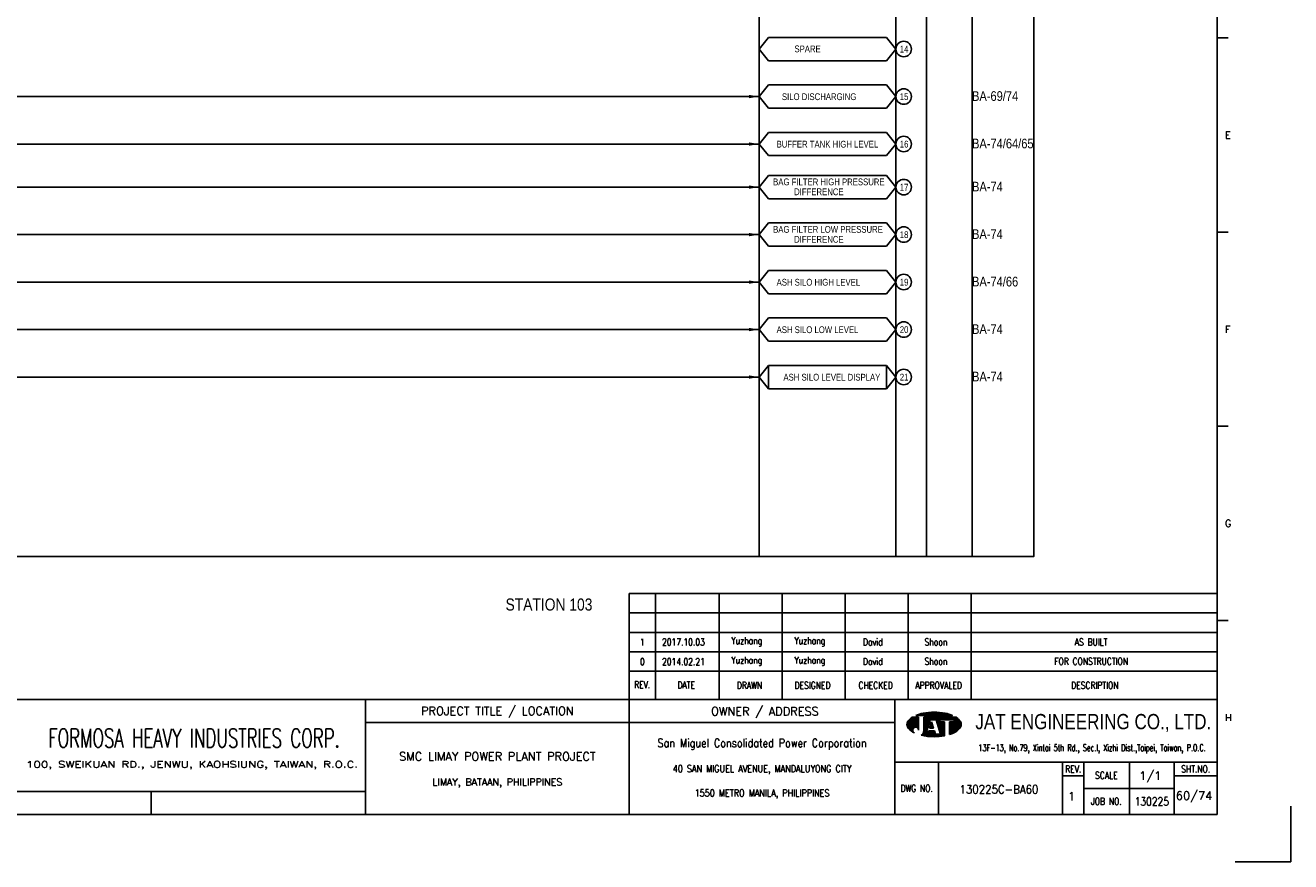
# Model space of a CAD drawing. Extents: x 2782 to 3748, y -630 to 52.
# Tile 2 of 3: x 3224 to 3748, y -630 to -284. Entities that reach past the tile are written whole.
import ezdxf
from ezdxf.enums import TextEntityAlignment as Align
from ezdxf.lldxf.tags import DXFTag

# ---------------------------------------------------------------- set-up
doc = ezdxf.new("R2010")
doc.units = 0
doc.header["$MEASUREMENT"] = 0
for name, color, linetype in [('B_DIM', 7, 'Continuous'), ('CON', 4, 'Continuous'), ('DCS', 7, 'Continuous'), ('HID', 2, 'HIDDEN'), ('T', 2, 'Continuous'), ('TEXT', 7, 'Continuous'), ('圖框CON', 4, 'Continuous'), ('框線', 6, 'Continuous')]:
    doc.layers.add(name, color=color, linetype=linetype)
doc.styles.add('AEH', font='simplex', dxfattribs={"width": 0.8, "bigfont": 'ae'})
doc.styles.add('DAYUKP', font='complex', dxfattribs={"bigfont": 'DAYUKP.SHX'})
doc.styles.add('E2', font='simplex.shx', dxfattribs={"height": 2})
doc.styles.add('E3', font='simplex.shx', dxfattribs={"height": 3})
doc.styles.add('ROMANS', font='romans', dxfattribs={"width": 0.8})
doc.styles.add('style3', font='ARIALN.TTF')
doc.styles.add('WMF-Arial0', font='arial.ttf')
tags = doc.linetypes.add('HIDDEN', pattern=[4, 1.5, -1, 1.5]).pattern_tags.tags
tags[8:9] = [DXFTag(74, 4), DXFTag(75, 0), DXFTag(340, '0'), DXFTag(46, 1.0), DXFTag(50, 0.0), DXFTag(44, 0.0), DXFTag(45, 0.0)]
tags[6:7] = [DXFTag(74, 4), DXFTag(75, 0), DXFTag(340, '0'), DXFTag(46, 1.0), DXFTag(50, 0.0), DXFTag(44, 0.0), DXFTag(45, 0.0)]
tags[4:5] = [DXFTag(74, 4), DXFTag(75, 0), DXFTag(340, '0'), DXFTag(46, 1.0), DXFTag(50, 0.0), DXFTag(44, 0.0), DXFTag(45, 0.0)]

# ---------------------------------------------------------------- blocks, each defined once
blk = doc.blocks.new('1880-TITLE_BLK')
at = {"layer": 'TEXT', "color": 2, "linetype": 'Continuous', "style": 'E3'}
for tag, p in [('SCALE', (790.95, 31.17)), ('DWG_NO', (736.41, 26.44)), ('REV', (762.59, 23.97)), ('SHT_NO', (806.74, 23.97))]:
    blk.add_attdef(tag, text='', height=3, dxfattribs=at).set_placement(p, align=Align.MIDDLE)
at = {"layer": 'TEXT', "linetype": 'Continuous', "style": 'E2', "width": 0.6}
for tag, p in [('REV_DATE', (418.65, 19.76)), ('APPR_DATE', (492.93, 19.76))]:
    blk.add_attdef(tag, text='', height=2, dxfattribs=at).set_placement(p, align=Align.MIDDLE_LEFT)
blk = doc.blocks.new('LEADER')
at = {"layer": 'CON'}
blk.add_solid([(0.85, -0.57), (0.85, -1.57), (3.85, -1.07)], dxfattribs=at)
blk = doc.blocks.new('1')
at = {"layer": 'B_DIM'}
for p, q in [((2181.53, 118.11), (1938.08, 118.11)), ((1938.08, 74.29), (1938.08, 118.11)), ((1948.92, 74.29), (1948.92, 118.11)), ((1975.28, 74.29), (1975.28, 118.11)), ((2001.39, 74.29), (2001.39, 118.11)), ((2027.5, 74.29), (2027.5, 118.11)), ((2053.62, 74.29), (2053.62, 118.11)), ((2079.73, 74.29), (2079.73, 118.11)), ((2181.53, 110.07), (1938.08, 110.07)), ((1938.08, 77.93), (1938.08, 104.33)), ((2181.53, 102.03), (1938.08, 102.03)), ((2181.53, 93.99), (1938.08, 93.99)), ((2181.53, 85.95), (1938.08, 85.95))]:
    blk.add_line(p, q, dxfattribs=at)
at = {"layer": 'Defpoints'}
blk.add_lwpolyline([(2189, 7.08), (2211.97, 7.08), (2211.97, 30.05)], dxfattribs=at)
at = {"layer": 'T', "color": 0, "lineweight": -3}
for p, q in [((2057.61, 67.67), (2058.11, 68.18)), ((2057.83, 67.67), (2058.43, 68.27)), ((2058.05, 67.67), (2058.73, 68.35)), ((2058.27, 67.67), (2059.03, 68.43)), ((2058.49, 67.67), (2059.32, 68.49)), ((2058.72, 67.67), (2059.6, 68.55)), ((2058.94, 67.67), (2059.87, 68.6)), ((2059.16, 67.67), (2060.14, 68.65)), ((2059.38, 67.67), (2060.41, 68.7)), ((2059.6, 67.67), (2060.67, 68.74)), ((2059.82, 67.67), (2060.93, 68.77)), ((2060.05, 67.67), (2061.18, 68.81)), ((2060.27, 67.67), (2061.44, 68.84)), ((2060.49, 67.67), (2061.69, 68.87)), ((2060.71, 67.67), (2061.93, 68.89)), ((2060.93, 67.67), (2062.18, 68.91)), ((2061.15, 67.67), (2062.42, 68.93)), ((2061.38, 67.67), (2062.66, 68.95)), ((2061.6, 67.67), (2062.89, 68.97)), ((2061.82, 67.67), (2063.13, 68.98)), ((2062.04, 67.67), (2063.36, 68.99)), ((2062.26, 67.67), (2063.59, 69)), ((2062.48, 67.67), (2063.82, 69)), ((2062.71, 67.67), (2064.04, 69.01)), ((2062.93, 67.67), (2064.27, 69.01)), ((2063.15, 67.67), (2064.49, 69.01)), ((2063.37, 67.67), (2064.71, 69.01)), ((2063.59, 67.67), (2064.92, 69)), ((2063.81, 67.67), (2065.14, 69)), ((2064.04, 67.67), (2065.35, 68.99)), ((2064.26, 67.67), (2065.56, 68.98)), ((2064.48, 67.67), (2065.78, 68.97)), ((2064.7, 67.67), (2065.98, 68.95)), ((2064.92, 67.67), (2066.19, 68.94)), ((2065.14, 67.67), (2066.4, 68.92)), ((2065.37, 67.67), (2066.6, 68.9)), ((2065.59, 67.67), (2066.8, 68.88)), ((2065.81, 67.67), (2067, 68.86)), ((2066.03, 67.67), (2067.2, 68.84)), ((2066.25, 67.67), (2067.4, 68.82)), ((2066.47, 67.67), (2067.6, 68.79)), ((2066.7, 67.67), (2067.79, 68.77)), ((2066.92, 67.67), (2067.98, 68.74)), ((2067.14, 67.67), (2068.18, 68.71)), ((2067.36, 67.67), (2068.37, 68.68)), ((2067.58, 67.67), (2068.56, 68.64)), ((2067.81, 67.67), (2068.75, 68.61)), ((2068.03, 67.67), (2068.93, 68.58)), ((2068.25, 67.67), (2069.12, 68.54)), ((2068.47, 67.67), (2069.3, 68.5)), ((2068.69, 67.67), (2069.48, 68.46)), ((2068.91, 67.67), (2069.66, 68.42)), ((2069.14, 67.67), (2069.84, 68.37)), ((2069.36, 67.67), (2070.01, 68.33)), ((2069.58, 67.67), (2070.19, 68.28)), ((2069.8, 67.67), (2070.36, 68.23)), ((2070.02, 67.67), (2070.53, 68.18)), ((2070.24, 67.67), (2070.7, 68.13)), ((2053.09, 63.82), (2056.14, 66.87)), ((2053.09, 64.04), (2055.92, 66.87)), ((2053.11, 63.62), (2056.36, 66.87)), ((2053.12, 64.29), (2055.7, 66.87)), ((2053.14, 63.43), (2056.58, 66.87)), ((2053.18, 63.25), (2056.8, 66.87)), ((2053.18, 64.57), (2055.47, 66.87)), ((2053.24, 63.08), (2057.03, 66.87)), ((2053.29, 64.91), (2055.25, 66.87)), ((2053.3, 62.92), (2057.25, 66.87)), ((2053.37, 62.77), (2057.47, 66.87)), ((2053.45, 62.63), (2057.69, 66.87)), ((2053.54, 62.5), (2057.91, 66.86)), ((2053.61, 65.45), (2054.47, 66.31)), ((2053.64, 62.37), (2057.91, 66.64)), ((2053.74, 62.25), (2057.91, 66.42)), ((2053.84, 62.14), (2057.91, 66.2)), ((2053.95, 62.02), (2057.91, 65.98)), ((2054.07, 61.91), (2057.91, 65.75)), ((2054.18, 61.8), (2057.91, 65.53)), ((2054.29, 61.7), (2057.91, 65.31)), ((2054.41, 61.59), (2057.91, 65.09)), ((2054.53, 61.49), (2057.91, 64.87)), ((2054.65, 61.39), (2057.91, 64.65)), ((2056.12, 62.63), (2057.91, 64.42)), ((2056.46, 62.75), (2057.91, 64.2)), ((2056.7, 62.77), (2057.91, 63.98)), ((2056.9, 62.75), (2057.91, 63.76)), ((2056.94, 67.67), (2057.09, 67.82)), ((2057.08, 62.71), (2057.91, 63.54)), ((2057.16, 67.67), (2057.44, 67.95)), ((2057.23, 62.64), (2057.91, 63.32)), ((2057.37, 62.56), (2057.91, 63.09)), ((2057.39, 67.67), (2057.78, 68.07)), ((2057.5, 62.46), (2057.91, 62.87)), ((2060.05, 63.24), (2063.68, 66.87)), ((2060.05, 63.46), (2063.46, 66.87)), ((2060.05, 63.68), (2063.23, 66.87)), ((2060.05, 63.9), (2063.01, 66.87)), ((2060.05, 64.13), (2062.79, 66.87)), ((2060.05, 64.35), (2062.57, 66.87)), ((2060.05, 64.57), (2062.35, 66.87)), ((2060.05, 64.79), (2062.13, 66.87)), ((2060.05, 65.01), (2061.9, 66.87)), ((2060.05, 65.23), (2061.68, 66.87)), ((2060.05, 65.46), (2061.46, 66.87)), ((2060.05, 66.12), (2060.79, 66.87)), ((2060.05, 66.34), (2060.57, 66.87)), ((2060.05, 66.56), (2060.35, 66.87)), ((2060.05, 66.79), (2060.13, 66.87)), ((2060.05, 65.68), (2061.24, 66.87)), ((2060.05, 65.9), (2061.02, 66.87)), ((2060.05, 63.02), (2062.67, 65.64)), ((2060.05, 62.8), (2062.57, 65.32)), ((2060.05, 62.57), (2062.47, 64.99)), ((2060.05, 62.35), (2062.36, 64.67)), ((2060.05, 62.13), (2062.26, 64.34)), ((2060.05, 61.91), (2062.16, 64.02)), ((2060.05, 61.69), (2062.05, 63.69)), ((2060.05, 61.46), (2061.95, 63.37)), ((2062.45, 62.32), (2063.71, 63.57)), ((2062.5, 62.58), (2063.65, 63.74)), ((2062.6, 62.91), (2063.6, 63.91)), ((2062.68, 62.32), (2063.76, 63.4)), ((2062.7, 63.23), (2063.55, 64.08)), ((2062.8, 63.56), (2063.49, 64.25)), ((2062.83, 65.8), (2063.9, 66.87)), ((2062.9, 62.32), (2063.81, 63.24)), ((2062.91, 63.88), (2063.44, 64.42)), ((2063.01, 64.2), (2063.39, 64.58)), ((2063.05, 65.8), (2064.12, 66.87)), ((2063.11, 64.53), (2063.33, 64.75)), ((2063.12, 62.32), (2063.87, 63.07)), ((2063.21, 64.85), (2063.28, 64.92)), ((2063.27, 65.8), (2064.34, 66.87)), ((2063.34, 62.32), (2063.92, 62.9)), ((2063.49, 65.8), (2064.56, 66.87)), ((2063.72, 65.8), (2064.79, 66.87)), ((2063.94, 65.8), (2065.01, 66.87)), ((2064.16, 65.8), (2065.23, 66.87)), ((2064.38, 65.8), (2065.45, 66.87)), ((2064.6, 65.8), (2065.67, 66.87)), ((2064.82, 65.8), (2065.89, 66.87)), ((2065.05, 65.8), (2066.12, 66.87)), ((2065.16, 65.69), (2066.34, 66.87)), ((2065.22, 65.53), (2066.56, 66.87)), ((2065.27, 65.36), (2066.78, 66.87)), ((2065.32, 65.19), (2067, 66.87)), ((2065.38, 65.02), (2067.22, 66.87)), ((2065.43, 64.85), (2067.45, 66.87)), ((2065.48, 64.69), (2067.67, 66.87)), ((2065.54, 64.52), (2066.74, 65.71)), ((2065.59, 64.35), (2066.74, 65.49)), ((2065.65, 64.18), (2066.74, 65.27)), ((2065.7, 64.01), (2066.74, 65.05)), ((2065.75, 63.84), (2066.9, 65)), ((2065.81, 63.68), (2067.12, 65)), ((2065.86, 63.51), (2067.35, 65)), ((2065.91, 63.34), (2067.57, 65)), ((2065.97, 63.17), (2067.79, 65)), ((2066.02, 63), (2068.01, 65)), ((2066.07, 62.84), (2068.23, 65)), ((2066.13, 62.67), (2068.46, 65)), ((2066.18, 62.5), (2068.61, 64.93)), ((2066.23, 62.33), (2068.61, 64.71)), ((2066.29, 62.16), (2068.61, 64.48)), ((2066.34, 61.99), (2068.61, 64.26)), ((2066.39, 61.83), (2068.61, 64.04)), ((2066.45, 61.66), (2068.61, 63.82)), ((2066.5, 61.49), (2068.61, 63.6)), ((2066.56, 61.32), (2068.61, 63.38)), ((2066.61, 61.15), (2068.61, 63.15)), ((2066.66, 60.99), (2068.61, 62.93)), ((2066.82, 65.8), (2067.89, 66.87)), ((2067.04, 65.8), (2068.11, 66.87)), ((2067.26, 65.8), (2068.33, 66.87)), ((2067.48, 65.8), (2068.55, 66.87)), ((2067.71, 65.8), (2068.78, 66.87)), ((2067.93, 65.8), (2069, 66.87)), ((2068.15, 65.8), (2069.22, 66.87)), ((2068.37, 65.8), (2069.44, 66.87)), ((2068.59, 65.8), (2069.66, 66.87)), ((2068.81, 65.8), (2069.88, 66.87)), ((2069.04, 65.8), (2070.11, 66.87)), ((2069.26, 65.8), (2070.33, 66.87)), ((2069.48, 65.8), (2070.55, 66.87)), ((2069.7, 65.8), (2070.77, 66.87)), ((2069.92, 65.8), (2070.99, 66.87)), ((2070.14, 65.8), (2071.21, 66.87)), ((2070.37, 65.8), (2071.44, 66.87)), ((2070.47, 67.67), (2070.87, 68.07)), ((2070.59, 65.8), (2071.66, 66.87)), ((2070.69, 67.67), (2071.03, 68.02)), ((2070.75, 63.08), (2074.07, 66.4)), ((2070.75, 62.86), (2074.19, 66.3)), ((2070.75, 62.63), (2074.31, 66.2)), ((2070.75, 62.41), (2074.43, 66.09)), ((2070.75, 62.19), (2074.54, 65.98)), ((2070.75, 61.97), (2074.66, 65.87)), ((2070.75, 61.75), (2074.77, 65.76)), ((2070.75, 61.53), (2074.87, 65.65)), ((2070.75, 61.3), (2074.98, 65.53)), ((2070.75, 61.08), (2075.08, 65.41)), ((2070.75, 60.86), (2075.17, 65.28)), ((2070.75, 60.64), (2075.25, 65.14)), ((2070.75, 63.96), (2071.78, 65)), ((2070.75, 63.74), (2072, 65)), ((2070.75, 63.52), (2072.22, 65)), ((2070.75, 63.3), (2072.45, 65)), ((2070.75, 64.41), (2071.34, 65)), ((2070.75, 64.19), (2071.56, 65)), ((2070.75, 64.85), (2070.89, 65)), ((2070.75, 64.63), (2071.12, 65)), ((2070.75, 60.42), (2075.33, 64.99)), ((2070.75, 60.2), (2075.39, 64.84)), ((2070.75, 59.97), (2075.45, 64.67)), ((2070.75, 59.75), (2075.5, 64.5)), ((2070.81, 65.8), (2071.88, 66.87)), ((2070.91, 67.67), (2071.2, 67.96)), ((2071.03, 65.8), (2072.1, 66.87)), ((2071.07, 59.85), (2075.53, 64.32)), ((2071.13, 67.67), (2071.36, 67.9)), ((2071.25, 65.8), (2072.32, 66.87)), ((2071.35, 67.67), (2071.52, 67.84)), ((2071.42, 59.97), (2075.56, 64.12)), ((2071.47, 65.8), (2072.54, 66.87)), ((2071.57, 67.67), (2071.68, 67.77)), ((2071.7, 65.8), (2072.77, 66.87)), ((2071.78, 60.12), (2075.57, 63.9)), ((2071.8, 67.67), (2071.83, 67.71)), ((2071.92, 65.8), (2072.99, 66.87)), ((2072.14, 65.8), (2073.21, 66.87)), ((2072.17, 60.28), (2075.55, 63.67)), ((2072.36, 65.8), (2073.43, 66.87)), ((2072.58, 65.8), (2073.57, 66.78)), ((2072.59, 60.48), (2075.51, 63.4)), ((2072.62, 65.62), (2073.7, 66.69)), ((2072.62, 65.39), (2073.83, 66.6)), ((2072.62, 65.17), (2073.95, 66.5)), ((2073.08, 60.75), (2075.42, 63.1)), ((2054.78, 61.29), (2055.59, 62.11)), ((2054.9, 61.2), (2055.48, 61.77)), ((2055.03, 61.11), (2055.46, 61.53)), ((2055.16, 61.01), (2055.47, 61.33)), ((2055.3, 60.93), (2055.52, 61.15)), ((2055.43, 60.84), (2055.59, 60.99)), ((2055.57, 60.76), (2055.67, 60.85)), ((2055.71, 60.67), (2055.76, 60.73)), ((2055.85, 60.59), (2055.88, 60.62)), ((2056, 60.52), (2056, 60.52)), ((2056.14, 60.44), (2056.14, 60.44)), ((2057.61, 62.35), (2057.91, 62.65)), ((2057.7, 62.23), (2057.91, 62.43)), ((2057.79, 62.09), (2057.91, 62.21)), ((2057.85, 61.93), (2057.91, 61.99)), ((2057.89, 61.75), (2057.91, 61.76)), ((2057.91, 61.54), (2057.91, 61.55)), ((2059.09, 59.4), (2061.43, 61.74)), ((2059.28, 59.36), (2061.33, 61.42)), ((2059.46, 59.32), (2061.23, 61.09)), ((2059.64, 59.29), (2061.12, 60.77)), ((2059.83, 59.25), (2061.02, 60.44)), ((2059.86, 60.39), (2061.54, 62.07)), ((2059.98, 60.73), (2061.64, 62.39)), ((2060.02, 59.22), (2060.92, 60.12)), ((2060.03, 61), (2061.74, 62.72)), ((2060.05, 61.24), (2060.05, 61.24)), ((2060.21, 59.19), (2060.93, 59.91)), ((2060.4, 59.16), (2061.15, 59.91)), ((2060.59, 59.13), (2061.38, 59.91)), ((2060.78, 59.1), (2061.6, 59.91)), ((2060.98, 59.07), (2063.16, 61.25)), ((2061.17, 59.04), (2063.38, 61.25)), ((2061.37, 59.02), (2063.6, 61.25)), ((2061.57, 59), (2063.82, 61.25)), ((2061.68, 59.99), (2062.94, 61.25)), ((2061.77, 58.97), (2064.04, 61.25)), ((2061.78, 60.32), (2062.71, 61.25)), ((2061.88, 60.64), (2062.49, 61.25)), ((2061.97, 58.95), (2064.27, 61.25)), ((2061.99, 60.96), (2062.27, 61.25)), ((2062.17, 58.94), (2064.45, 61.21)), ((2062.38, 58.92), (2064.51, 61.05)), ((2062.58, 58.9), (2064.56, 60.88)), ((2062.79, 58.89), (2064.61, 60.71)), ((2063, 58.88), (2064.67, 60.54)), ((2063.21, 58.87), (2064.72, 60.37)), ((2063.43, 58.86), (2064.77, 60.2)), ((2063.56, 62.32), (2063.97, 62.73)), ((2063.64, 58.85), (2064.82, 60.03)), ((2063.78, 62.32), (2064.03, 62.56)), ((2063.86, 58.85), (2064.92, 59.91)), ((2064.01, 62.32), (2064.08, 62.39)), ((2064.08, 58.84), (2065.15, 59.91)), ((2064.3, 58.84), (2065.37, 59.91)), ((2064.52, 58.84), (2065.59, 59.91)), ((2064.74, 58.85), (2065.81, 59.91)), ((2064.97, 58.85), (2066.03, 59.91)), ((2065.2, 58.86), (2066.25, 59.91)), ((2065.43, 58.87), (2066.48, 59.91)), ((2065.66, 58.88), (2066.7, 59.91)), ((2065.9, 58.89), (2066.92, 59.91)), ((2066.14, 58.91), (2068.61, 61.38)), ((2066.38, 58.93), (2068.61, 61.16)), ((2066.62, 58.95), (2068.61, 60.94)), ((2066.72, 60.82), (2068.61, 62.71)), ((2066.77, 60.65), (2068.61, 62.49)), ((2066.82, 60.48), (2068.61, 62.27)), ((2066.87, 58.97), (2068.61, 60.72)), ((2066.88, 60.31), (2068.61, 62.05)), ((2066.93, 60.14), (2068.61, 61.82)), ((2066.98, 59.98), (2068.61, 61.6)), ((2067.11, 59), (2068.61, 60.49)), ((2067.37, 59.03), (2068.61, 60.27)), ((2067.62, 59.06), (2068.61, 60.05)), ((2067.88, 59.1), (2068.61, 59.83)), ((2068.14, 59.14), (2068.61, 59.61)), ((2068.4, 59.18), (2068.61, 59.38)), ((2073.74, 61.19), (2075.24, 62.69))]:
    blk.add_line(p, q, dxfattribs=at)
at = {"layer": 'T', "lineweight": -3}
for p, q in [((2057.91, 66.87), (2055.21, 66.87)), ((2056.73, 67.67), (2071.93, 67.67)), ((2057.91, 66.87), (2057.91, 61.52)), ((2073.45, 66.87), (2060.05, 66.87)), ((2060.05, 66.33), (2060.05, 66.87)), ((2060.05, 66.87), (2060.05, 61.23)), ((2061.8, 63.05), (2060.05, 61.24)), ((2060.85, 59.91), (2062.72, 65.8)), ((2063.26, 65), (2062.41, 62.32)), ((2062.72, 65.8), (2065.13, 65.8)), ((2064.1, 62.32), (2063.26, 65)), ((2063.79, 65.8), (2065.13, 65.8)), ((2065.13, 65.8), (2067, 59.91)), ((2066.74, 65.8), (2072.62, 65.8)), ((2066.74, 65), (2066.74, 65.8)), ((2068.61, 65), (2066.74, 65)), ((2068.61, 65), (2068.61, 59.21)), ((2072.62, 65), (2070.75, 65)), ((2070.75, 65), (2070.75, 59.74)), ((2072.62, 65.8), (2072.62, 65)), ((2061.65, 59.91), (2060.85, 59.91)), ((2062.08, 61.25), (2061.65, 59.91)), ((2064.44, 61.25), (2062.08, 61.25)), ((2062.41, 62.32), (2064.1, 62.32)), ((2064.86, 59.91), (2064.44, 61.25)), ((2067, 59.91), (2064.86, 59.91))]:
    blk.add_line(p, q, dxfattribs=at)
for centre, major_axis, start_param, end_param in [((2062.5, 54), (-10.49, 10.49), 5.683021, 5.897183), ((2064.33, 44.23), (-17.52, 17.52), 5.497787, 5.683021), ((2064.33, 44.23), (17.52, 17.52), 0.600164, 0.785398), ((2066.16, 54), (10.49, 10.49), 0.386002, 0.600164), ((2055.58, 63.92), (1.76, 1.76), 1.614811, 2.356194), ((2055.58, 63.92), (-1.76, 1.76), 0.785398, 1.526782), ((2059.72, 60.14), (-5.73, 5.73), 6.088179, 6.3272), ((2068.93, 60.14), (-5.73, 5.73), 4.668374, 4.907395), ((2073.07, 63.92), (-1.76, 1.76), 3.926991, 4.668374), ((2073.07, 63.92), (1.76, 1.76), 4.756403, 5.497787), ((2059.72, 67.71), (5.73, 5.73), 3.097578, 3.478972), ((2056.68, 61.54), (-0.868, 0.868), 3.906164, 8.245601), ((2057.88, 61.28), (1.53, 1.53), 4.470635, 5.546585), ((2064.33, 83.62), (17.52, 17.52), 3.710226, 3.926991), ((2064.33, 83.62), (17.52, 17.52), 3.926991, 4.100643), ((2066.16, 73.85), (-10.49, 10.49), 2.670765, 2.781027), ((2068.93, 67.71), (-5.73, 5.73), 2.781027, 3.185607)]:
    blk.add_ellipse(centre, major_axis=major_axis, ratio=1, start_param=start_param, end_param=end_param, dxfattribs=at)
at = {"layer": '圖框CON'}
for p, q in [((2186.14, 348.2), (2181.53, 348.2)), ((2186.14, 267.8), (2181.53, 267.8)), ((2186.14, 187.4), (2181.53, 187.4)), ((2186.14, 107), (2181.53, 107)), ((2048.1, 48.3), (2181.53, 48.3)), ((2066.14, 48.3), (2066.14, 26.6)), ((2117.55, 48.3), (2117.55, 26.6)), ((2126.28, 48.3), (2126.28, 26.6)), ((2145.25, 26.6), (2145.25, 48.3)), ((2163.72, 26.6), (2163.72, 48.3)), ((2117.55, 42.62), (2126.28, 42.62)), ((2163.72, 42.62), (2181.53, 42.62)), ((2126.28, 37.45), (2163.72, 37.45)), ((1740.17, 36.15), (1740.17, 26.6))]:
    blk.add_line(p, q, dxfattribs=at)
for points in [[(1828.89, 26.6), (1828.89, 74.29)], [(1938.08, 26.6), (1938.08, 74.29)], [(2048.1, 26.6), (2048.1, 74.29)], [(2048.1, 64.75), (1828.89, 64.75)], [(1828.89, 36.15), (1802.67, 36.15), (1651.45, 36.15)]]:
    blk.add_lwpolyline(points, dxfattribs=at)
at = {"layer": '框線'}
for p, q in [((2181.53, 26.6), (2181.53, 669.81)), ((2181.53, 74.29), (1308.62, 74.29)), ((2181.53, 26.6), (1308.62, 26.6))]:
    blk.add_line(p, q, dxfattribs=at)
at = {"style": 'DAYUKP'}
for s, p in [('E', (2184.79, 307.99)), ('F', (2184.79, 227.59)), ('G', (2184.79, 147.19)), ('H', (2184.79, 66.79))]:
    blk.add_text(s, height=2.87, dxfattribs=at).set_placement(p, align=Align.MIDDLE_LEFT)
at = {"style": 'WMF-Arial0', "width": 0.8}
blk.add_text('JAT ENGINEERING CO., LTD.', height=6.3172, dxfattribs=at).set_placement((2130.24, 64.55), align=Align.MIDDLE)
at = {"color": 90, "ltscale": 500, "style": 'ROMANS', "width": 0.65}
blk.add_text('FORMOSA HEAVY INDUSTRIES CORP.', height=7.7366, dxfattribs=at).set_placement((1757.9, 58.28), align=Align.MIDDLE)
at = {"color": 2, "ltscale": 500, "style": 'ROMANS', "width": 0.85}
blk.add_text('San Miguel Consolidated Power Corporation', height=3.4457, dxfattribs=at).set_placement((1993.09, 56.23), align=Align.MIDDLE_CENTER)
at = {"color": 2, "ltscale": 500, "style": 'ROMANS'}
for s, height, p in [('SMC LIMAY POWER PLANT PROJECT', 3.4457, (1883.48, 50.7)), ('LIMAY, BATAAN, PHILIPPINES', 2.8714, (1883.48, 40.08))]:
    blk.add_text(s, height=height, dxfattribs=at).set_placement(p, align=Align.MIDDLE_CENTER)
at = {"color": 4, "ltscale": 500, "style": 'ROMANS', "width": 0.85}
for s, p in [('40 SAN MIGUEL AVENUE, MANDALUYONG CITY', (1993.09, 45.61)), ('1550 METRO MANILA, PHILIPPINES', (1993.09, 35.51))]:
    blk.add_text(s, height=2.8714, dxfattribs=at).set_placement(p, align=Align.MIDDLE_CENTER)
at = {"layer": 'B_DIM', "style": 'AEH', "width": 0.8}
for s, height, p in [('REV.', 2.871, (1943.45, 80.37)), ('DATE', 2.871, (1961.68, 80.21)), ('DRAWN', 2.871, (1987.87, 80.12)), ('DESIGNED', 2.871, (2013.98, 80.12)), ('CHECKED', 2.871, (2040.1, 80.12)), ('APPROVALED', 2.871, (2066.21, 80.12)), ('DESCRIPTION', 2.8714, (2130.87, 80.12))]:
    blk.add_text(s, height=height, dxfattribs=at).set_placement(p, align=Align.MIDDLE)
at = {"layer": 'HID', "ltscale": 500, "style": 'ROMANS'}
for s, p in [('PROJECT TITLE / LOCATION', (1883.48, 69.28)), ('OWNER / ADDRESS', (1994.25, 69.12))]:
    blk.add_text(s, height=3.4457, dxfattribs=at).set_placement(p, align=Align.MIDDLE)
at = {"layer": 'HID', "style": 'ROMANS', "width": 1.216198}
blk.add_text('100, SWEIKUAN RD., JENWU, KAOHSIUNG, TAIWAN, R.O.C.', height=2.5897, dxfattribs=at).set_placement((1688.31, 46.06), (1825.84, 46.06), align=Align.FIT)
at = {"layer": 'HID', "color": 7, "style": 'ROMANS', "width": 0.8}
for s, p in [('REV.', (2121.92, 45.46)), ('SHT.NO.', (2172.62, 45.46)), ('SCALE', (2135.64, 42.87)), ('DWG NO.', (2057.12, 37.45)), ('JOB NO.', (2135.64, 32.03))]:
    blk.add_text(s, height=2.871, dxfattribs=at).set_placement(p, align=Align.MIDDLE)
at = {"layer": 'T', "color": 2, "ltscale": 500, "style": 'ROMANS', "width": 0.65}
blk.add_text('13F-13, No.79, Xintai 5th Rd., Sec.I, Xizhi Dist.,Taipei, Taiwan, P.O.C.', height=2.8714, dxfattribs=at).set_placement((2129.74, 52.81), align=Align.CENTER)

msp = doc.modelspace()

# ---------------------------------------------------------------- linework, layer by layer
at = {"layer": 'CON', "color": 6}
for p, q in [((3527.88, -293.95), (3531.78, -289.14)), ((3580.68, -289.14), (3531.78, -289.14)), ((3584.58, -293.95), (3580.68, -289.14)), ((3527.88, -293.95), (3531.78, -298.77)), ((3584.58, -293.95), (3580.68, -298.77)), ((3531.78, -298.77), (3580.68, -298.77)), ((3527.88, -313.62), (3531.78, -308.8)), ((3580.68, -308.8), (3531.78, -308.8)), ((3584.58, -313.62), (3580.68, -308.8)), ((3527.88, -313.62), (3531.78, -318.44)), ((3584.58, -313.62), (3580.68, -318.44)), ((3531.78, -318.44), (3580.68, -318.44)), ((3527.88, -333.29), (3531.78, -328.47)), ((3580.68, -328.47), (3531.78, -328.47)), ((3584.58, -333.29), (3580.68, -328.47)), ((3527.88, -333.29), (3531.78, -338.1)), ((3584.58, -333.29), (3580.68, -338.1)), ((3531.78, -338.1), (3580.68, -338.1)), ((3527.88, -351.12), (3531.78, -346.3)), ((3580.68, -346.3), (3531.78, -346.3)), ((3584.58, -351.12), (3580.68, -346.3)), ((3527.88, -351.12), (3531.78, -355.93)), ((3531.78, -355.93), (3580.68, -355.93)), ((3584.58, -351.12), (3580.68, -355.93)), ((3527.88, -370.78), (3531.78, -365.97)), ((3580.68, -365.97), (3531.78, -365.97)), ((3584.58, -370.78), (3580.68, -365.97)), ((3527.88, -370.78), (3531.78, -375.6)), ((3584.58, -370.78), (3580.68, -375.6)), ((3531.78, -375.6), (3580.68, -375.6)), ((3527.88, -390.45), (3531.78, -385.63)), ((3580.68, -385.63), (3531.78, -385.63)), ((3584.58, -390.45), (3580.68, -385.63)), ((3527.88, -390.45), (3531.78, -395.27)), ((3584.58, -390.45), (3580.68, -395.27)), ((3531.78, -395.27), (3580.68, -395.27)), ((3527.88, -410.12), (3531.78, -405.3)), ((3580.68, -405.3), (3531.78, -405.3)), ((3584.58, -410.12), (3580.68, -405.3)), ((3527.88, -410.12), (3531.78, -414.93)), ((3584.58, -410.12), (3580.68, -414.93)), ((3531.78, -414.93), (3580.68, -414.93)), ((3527.88, -429.78), (3531.78, -424.97)), ((3531.78, -424.97), (3531.78, -434.6)), ((3580.68, -424.97), (3531.78, -424.97)), ((3580.68, -424.97), (3580.68, -434.6)), ((3584.58, -429.78), (3580.68, -424.97)), ((3527.88, -429.78), (3531.78, -434.6)), ((3531.78, -434.6), (3580.68, -434.6)), ((3584.58, -429.78), (3580.68, -434.6))]:
    msp.add_line(p, q, dxfattribs=at)
at = {"layer": 'CON'}
for p, q in [((3082.68, -313.62), (3527.88, -313.62)), ((3082.68, -333.29), (3527.88, -333.29)), ((3082.68, -351.12), (3527.88, -351.12)), ((3082.68, -370.78), (3527.88, -370.78)), ((3082.68, -390.45), (3527.88, -390.45)), ((3082.68, -410.12), (3527.88, -410.12)), ((3082.68, -429.78), (3527.88, -429.78))]:
    msp.add_line(p, q, dxfattribs=at)
msp.add_lwpolyline([(2927.63, -4.32), (3641.63, -4.32), (3641.63, -504.12), (2927.63, -504.12)], close=True, dxfattribs=at)
for centre in [(3587.79, -293.95), (3587.79, -313.62), (3587.79, -333.29), (3587.79, -351.12), (3587.79, -370.78), (3587.79, -390.45), (3587.79, -410.12), (3587.79, -429.78)]:
    msp.add_circle(centre, 3.21, dxfattribs=at)
at = {"layer": 'HID'}
for p, q in [((3527.88, -4.32), (3527.88, -504.12)), ((3584.58, -4.32), (3584.58, -504.12)), ((3597.18, -4.32), (3597.18, -504.12)), ((3616.08, -4.32), (3616.08, -504.12))]:
    msp.add_line(p, q, dxfattribs=at)

# ---------------------------------------------------------------- block references
msp.add_blockref('1', (1536.04, -637.56))
at = {"layer": 'CON', "xscale": 1.400000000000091, "yscale": 1.400000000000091, "zscale": 1.400000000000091}
for p in [(3522.49, -312.13), (3522.49, -331.79), (3522.49, -349.63), (3522.49, -369.29), (3522.49, -388.96), (3522.49, -408.62), (3522.49, -428.29)]:
    msp.add_blockref('LEADER', p, dxfattribs=at)
at = {"layer": 'TEXT', "color": 0}
ref = msp.add_blockref('1880-TITLE_BLK', (2781.39, -630.9), dxfattribs=dict(at, xscale=1.148576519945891, yscale=1.148576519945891, zscale=1.148576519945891))
ref.add_attrib('DWG_NO', '130225C-BA60', dxfattribs={"color": 2, "linetype": 'Continuous', "height": 3.4457, "style": 'E3', "width": 0.9}).set_placement((3627.21, -600.52), align=Align.MIDDLE)
ref.add_attrib('REV', '1', dxfattribs={"color": 2, "linetype": 'Continuous', "height": 3.45, "style": 'E3'}).set_placement((3657.29, -603.36), align=Align.MIDDLE)
ref.add_attrib('SCALE', '1/1', dxfattribs={"color": 2, "linetype": 'Continuous', "height": 3.446, "style": 'E3'}).set_placement((3689.85, -595.1), align=Align.MIDDLE)
ref.add_attrib('SHT_NO', '60/74', dxfattribs={"color": 2, "linetype": 'Continuous', "height": 3.446, "style": 'E3'}).set_placement((3707.99, -603.36), align=Align.MIDDLE)

# ---------------------------------------------------------------- texts
at = {"layer": 'CON', "style": 'style3'}
for s, p in [('SPARE', (3542.54, -296.13)), ('14', (3586.16, -296.23)), ('SILO DISCHARGING', (3537.35, -315.93)), ('15', (3586.16, -315.9)), ('BUFFER TANK HIGH LEVEL', (3535.16, -335.59)), ('16', (3586.16, -335.57)), ('BAG FILTER HIGH PRESSURE ', (3533.71, -351.2)), ('17', (3586.16, -353.4)), (' DIFFERENCE', (3541.51, -355.31)), ('BAG FILTER LOW PRESSURE ', (3533.71, -370.87)), (' DIFFERENCE', (3541.51, -374.98)), ('18', (3586.16, -373.06)), ('ASH SILO HIGH LEVEL', (3535.16, -392.76)), ('19', (3586.16, -392.73)), ('ASH SILO LOW LEVEL', (3535.16, -412.42)), ('20', (3586.16, -412.4)), ('ASH SILO LEVEL DISPLAY', (3537.99, -432.09)), ('21', (3586.16, -432.06))]:
    msp.add_text(s, height=2.8, dxfattribs=at).set_placement(p, align=Align.BOTTOM_LEFT)
for s, p in [('BA-69/74', (3616.08, -315.42)), ('BA-74/64/65', (3616.08, -335.08)), ('BA-74', (3616.08, -352.92)), ('BA-74', (3616.08, -372.58)), ('BA-74/66', (3616.08, -392.25)), ('BA-74', (3616.08, -411.92)), ('BA-74', (3616.08, -431.58))]:
    msp.add_text(s, height=4, dxfattribs=at).set_placement(p)
at = {"layer": 'DCS', "linetype": 'ByBlock', "style": 'style3'}
msp.add_text('STATION 103', height=5, dxfattribs=at).set_placement((3422.92, -526.48))
at = {"layer": 'T', "style": 'AEH', "width": 0.8}
for s, height, p in [('1', 2.87, (3479.57, -539.58)), ('2017.10.03', 2.871, (3496.58, -539.55)), ('Yuzhang', 2.871, (3522.78, -539.47)), ('Yuzhang', 2.871, (3548.89, -539.47)), ('David', 2.871, (3575, -539.47)), ('Shoon', 2.871, (3601.12, -539.47)), ('AS BUILT', 2.871, (3665.39, -539.47)), ('0', 2.87, (3479.57, -547.62)), ('2014.02.21', 2.871, (3496.58, -547.59)), ('Yuzhang', 2.871, (3522.78, -547.51)), ('Yuzhang', 2.871, (3548.89, -547.51)), ('David', 2.871, (3575, -547.51)), ('Shoon', 2.871, (3601.12, -547.51)), ('FOR CONSTRUCTION', 2.8714, (3665.39, -547.51))]:
    msp.add_text(s, height=height, dxfattribs=at).set_placement(p, align=Align.MIDDLE)
at = {"layer": 'TEXT', "color": 2, "style": 'E3', "width": 0.8}
msp.add_text('130225', height=3.446, dxfattribs=at).set_placement((3690.52, -605.53), align=Align.MIDDLE_CENTER)

doc.saveas('drawing.dxf')
